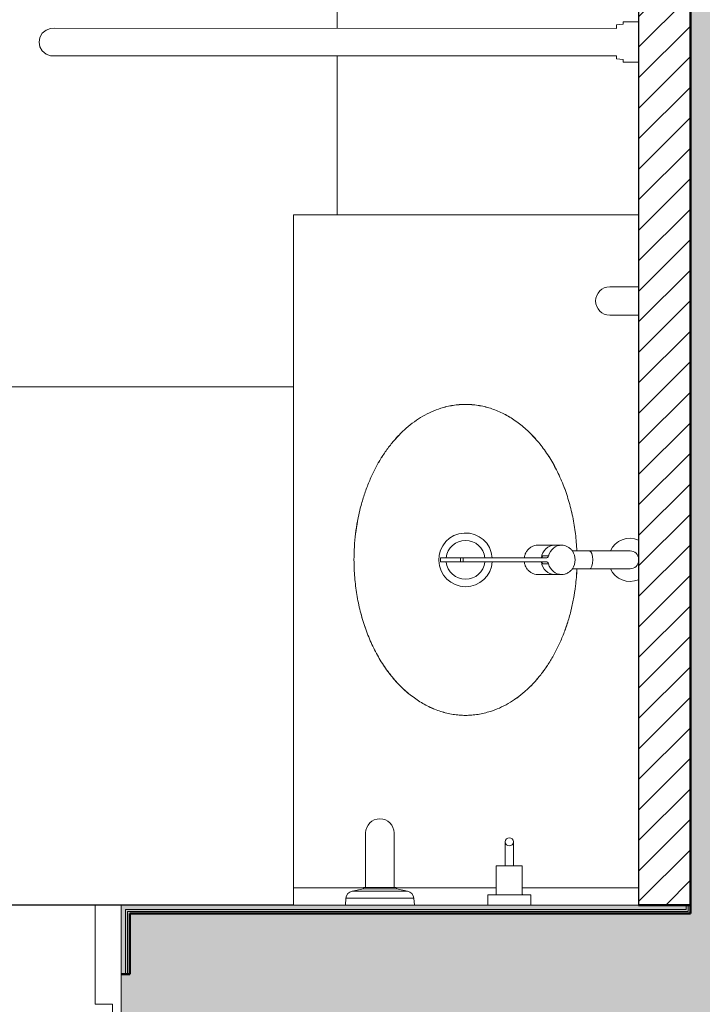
# Model space of a CAD drawing. Header units: millimetres. Extents: x -13994 to 14014, y -18238 to 7441.
# Tile 171 of 190: x -4151 to -3360, y -14230 to -13089. Entities that reach past the tile are written whole.
import ezdxf

# ---------------------------------------------------------------- set-up
doc = ezdxf.new("R2010")
doc.units = ezdxf.units.MM
doc.layers.add('A-DETL', color=7, linetype='Continuous', lineweight=5, true_color=0x00a600)
for name, color, linetype, lineweight in [('A-DETL-GENF', 7, 'Continuous', 5), ('A-DOOR', 7, 'Continuous', 5), ('A-FLOR-PATT', 7, 'Continuous', 5), ('A-WALL', 7, 'Continuous', 5), ('A-WALL-PATT', 7, 'Continuous', 50), ('I-WALL', 7, 'Continuous', 5), ('P-SANR-FIXT', 7, 'Continuous', 5), ('Q-CASE', 7, 'Continuous', 5)]:
    doc.layers.add(name, color=color, linetype=linetype, lineweight=lineweight)

# ---------------------------------------------------------------- blocks, each defined once
blk = doc.blocks.new('PORTA DE GIRO L_HUMANIZADO4')
at = {"layer": 'A-DOOR', "lineweight": 15}
for p, q in [((378.9, 49.7), (378.9, 910.4)), ((378.9, 910.4), (418.9, 910.4)), ((418.9, 910.4), (398.9, 910.4)), ((418.9, 870.4), (418.9, 910.4)), ((418.9, 910.4), (418.9, 49.7)), ((368.9, 870.5), (368.9, 830.5)), ((378.9, 870.5), (368.9, 870.5)), ((418.9, 870.4), (428.9, 870.4)), ((428.9, 870.4), (428.9, 830.4)), ((368.9, 860.5), (333.6, 860.5)), ((428.9, 860.4), (465.3, 860.4)), ((368.9, 840.5), (348.9, 840.5)), ((428.9, 840.4), (450, 840.4)), ((368.9, 830.5), (378.9, 830.5)), ((428.9, 830.4), (418.9, 830.4)), ((348.9, 740.5), (329.4, 733.7)), ((450, 740.5), (469.5, 733.7)), ((-440, 35), (-440, 80)), ((440, 80), (450, 80)), ((440, 40.7), (440, 80)), ((450, 80), (450, -80)), ((418.9, 49.7), (378.9, 49.7)), ((-420, 35), (-440, 35)), ((-420, -80), (-420, 35)), ((420, 40.7), (440, 40.7)), ((420, -80), (420, 40.7)), ((450, -80), (420, -80))]:
    blk.add_line(p, q, dxfattribs=at)
at = {"layer": 'A-DOOR'}
for p, q in [((-450, -80), (-450, 80)), ((450, 80), (-450, 80)), ((450, 80), (450, -80)), ((450, -80), (-450, -80))]:
    blk.add_line(p, q, dxfattribs=at)
blk.add_arc((629, -155.3), 1094.6, 103.2086, 167.5871, dxfattribs=at)
at = {"layer": 'A-DOOR', "lineweight": 15}
for centre, radius, start, end in [((531.9, 790.5), 210.3, 160.5614, 195.6714), ((267, 790.4), 210.3, 344.3547, 19.4179), ((531.9, 790.5), 189.8, 164.7222, 195.2778), ((267, 790.4), 189.7, 344.7458, 15.2542)]:
    blk.add_arc(centre, radius, start, end, dxfattribs=at)
blk = doc.blocks.new('TAMPO GRANITO2 - TAMPO GRANITO-2002902-TÉRREO HUMANIZADO')
at = {"layer": 'Q-CASE', "color": 8, "true_color": 0x808080}
for p, q in [((-3883.7, -13315), (-3883.7, -14095)), ((-3483.7, -13315), (-3883.7, -13315)), ((-3802.6, -14095), (-3883.7, -14095)), ((-3883.7, -14095), (-3883.7, -14115)), ((-3648.7, -14095), (-3764.8, -14095)), ((-3483.7, -14095), (-3618.7, -14095))]:
    blk.add_line(p, q, dxfattribs=at)
for points, knots in [([(-3813.7, -13715), (-3813.7, -13704.8), (-3812.7, -13689.6), (-3809.7, -13670.1), (-3806.6, -13655.5), (-3802.5, -13641.3), (-3797.7, -13627.9), (-3792, -13614.8), (-3785.6, -13602.6), (-3778.5, -13591.2), (-3770.6, -13580.5), (-3762.3, -13571), (-3753.3, -13562.3), (-3743.8, -13554.8), (-3734, -13548.4), (-3723.7, -13543.2), (-3714.4, -13539.6), (-3706.1, -13537.4), (-3698.9, -13535.9), (-3691.6, -13535.1), (-3684.4, -13534.8), (-3677.2, -13535.1), (-3669.9, -13535.9), (-3662.7, -13537.4), (-3655.6, -13539.3), (-3648.6, -13541.8), (-3641.7, -13544.9), (-3634.8, -13548.5), (-3628.3, -13552.6), (-3621.8, -13557.3), (-3615.6, -13562.4), (-3609.5, -13568.1), (-3603.7, -13574.1), (-3598.2, -13580.6), (-3592.9, -13587.6), (-3587.9, -13595), (-3583.2, -13602.7), (-3578.9, -13610.7), (-3574.9, -13619.1), (-3571.1, -13627.9), (-3567.8, -13636.8), (-3564.9, -13646), (-3562.3, -13655.5), (-3560.1, -13665.2), (-3557.7, -13678.2), (-3556.1, -13691.3), (-3555.5, -13701.3), (-3555.3, -13704.5)], [-1, -1, -1, -1, -0.9464286, -0.9196429, -0.8928571, -0.8660714, -0.8392857, -0.8125, -0.7857143, -0.7589286, -0.7321429, -0.7053571, -0.6785714, -0.6517857, -0.625, -0.5982143, -0.5714286, -0.5535714, -0.5357143, -0.5178571, -0.5, -0.4821429, -0.4642857, -0.4464286, -0.4285714, -0.4107143, -0.3928571, -0.375, -0.3571429, -0.3392857, -0.3214286, -0.3035714, -0.2857143, -0.2678571, -0.25, -0.2321429, -0.2142857, -0.1964286, -0.1785714, -0.1607143, -0.1428571, -0.125, -0.1071429, -0.0892857, -0.0714286, -0.0357143, -0.0183684, -0.0183684, -0.0183684, -0.0183684]), ([(-3555.3, -13725.5), (-3555.6, -13732.2), (-3556.5, -13743.8), (-3559, -13760), (-3562.2, -13774.6), (-3566.2, -13788.8), (-3571.1, -13802.2), (-3576.8, -13815.3), (-3583.2, -13827.5), (-3590.3, -13838.9), (-3598.2, -13849.6), (-3606.5, -13859.1), (-3615.5, -13867.8), (-3625, -13875.3), (-3634.8, -13881.6), (-3645.1, -13886.9), (-3654.4, -13890.4), (-3662.7, -13892.7), (-3669.9, -13894.1), (-3677.2, -13895), (-3684.4, -13895.3), (-3691.6, -13895), (-3698.9, -13894.1), (-3706.1, -13892.7), (-3713.2, -13890.8), (-3720.2, -13888.3), (-3727.1, -13885.2), (-3733.9, -13881.5), (-3740.5, -13877.4), (-3746.9, -13872.8), (-3753.2, -13867.7), (-3759.3, -13862), (-3765, -13856), (-3770.6, -13849.5), (-3775.9, -13842.5), (-3780.9, -13835.1), (-3785.5, -13827.4), (-3789.9, -13819.4), (-3793.9, -13810.9), (-3797.6, -13802.2), (-3800.9, -13793.3), (-3803.9, -13784.1), (-3806.5, -13774.6), (-3808.7, -13764.9), (-3811.1, -13751.9), (-3813.1, -13735.4), (-3813.7, -13721.9), (-3813.7, -13715)], [-0.9816322, -0.9816322, -0.9816322, -0.9816322, -0.9464286, -0.9196429, -0.8928571, -0.8660714, -0.8392857, -0.8125, -0.7857143, -0.7589286, -0.7321429, -0.7053571, -0.6785714, -0.6517857, -0.625, -0.5982143, -0.5714286, -0.5535714, -0.5357143, -0.5178571, -0.5, -0.4821429, -0.4642857, -0.4464286, -0.4285714, -0.4107143, -0.3928571, -0.375, -0.3571429, -0.3392857, -0.3214286, -0.3035714, -0.2857143, -0.2678571, -0.25, -0.2321429, -0.2142857, -0.1964286, -0.1785714, -0.1607143, -0.1428571, -0.125, -0.1071429, -0.0892857, -0.0714286, -0.0357143, 0, 0, 0, 0])]:
    blk.add_open_spline(points, degree=3, knots=knots, dxfattribs=at)
blk = doc.blocks.new('CUBA OVAL DE EMBUTIR PEQUENA - L_59_17_Branco Gelo GE17-2754372-TÉRREO HUMANIZADO')
at = {"layer": 'P-SANR-FIXT', "color": 8, "true_color": 0x808080}
for radius, start, end in [(31.1, 274.6105, 180), (22.5, 96.3512, 180), (22.5, 276.3512, 83.6488), (31.1, 180, 266.0114), (22.5, 180, 263.6488)]:
    blk.add_arc((0, 2.5), radius, start, end, dxfattribs=at)
for points, knots in [([(0, 131.8), (-6.8, 131.8), (-20.4, 131.2), (-36.9, 129.2), (-49.9, 126.8), (-59.5, 124.6), (-69, 122), (-78.2, 119.1), (-87.1, 115.7), (-95.9, 112), (-104.3, 108), (-112.4, 103.6), (-120.1, 99), (-127.4, 94), (-134.4, 88.7), (-140.9, 83.2), (-147, 77.4), (-152.6, 71.3), (-157.8, 65), (-162.4, 58.6), (-166.5, 52), (-170.1, 45.2), (-173.2, 38.3), (-175.7, 31.3), (-177.7, 24.2), (-179.1, 17), (-180, 9.7), (-180.3, 2.5), (-180, -4.7), (-179.1, -12), (-177.7, -19.2), (-175.4, -27.5), (-171.9, -36.8), (-166.6, -47.1), (-160.3, -56.9), (-152.7, -66.4), (-144.1, -75.4), (-134.5, -83.7), (-123.9, -91.6), (-112.5, -98.7), (-100.2, -105.1), (-87.2, -110.8), (-73.7, -115.6), (-59.6, -119.7), (-45, -122.9), (-28.8, -125.3), (-17.2, -126.3), (-10.5, -126.6)], [0, 0, 0, 0, 0.0357143, 0.0714286, 0.0892857, 0.1071429, 0.125, 0.1428571, 0.1607143, 0.1785714, 0.1964286, 0.2142857, 0.2321429, 0.25, 0.2678571, 0.2857143, 0.3035714, 0.3214286, 0.3392857, 0.3571429, 0.375, 0.3928571, 0.4107143, 0.4285714, 0.4464286, 0.4642857, 0.4821429, 0.5, 0.5178571, 0.5357143, 0.5535714, 0.5714286, 0.5982143, 0.625, 0.6517857, 0.6785714, 0.7053571, 0.7321429, 0.7589286, 0.7857143, 0.8125, 0.8392857, 0.8660714, 0.8928571, 0.9196429, 0.9464286, 0.9816032, 0.9816032, 0.9816032, 0.9816032]), ([(10.5, -126.6), (13.8, -126.4), (23.8, -125.8), (36.9, -124.2), (49.9, -121.8), (59.5, -119.6), (69, -117), (78.2, -114.1), (87.1, -110.7), (95.9, -107), (104.3, -103), (112.4, -98.6), (120.1, -94), (127.4, -89), (134.4, -83.7), (140.9, -78.2), (147, -72.4), (152.6, -66.3), (157.8, -60), (162.4, -53.6), (166.5, -47), (170.1, -40.2), (173.2, -33.3), (175.7, -26.3), (177.7, -19.2), (179.1, -12), (180, -4.7), (180.3, 2.5), (180, 9.7), (179.1, 17), (177.7, 24.2), (175.4, 32.5), (171.9, 41.8), (166.6, 52.1), (160.3, 61.9), (152.7, 71.4), (144.1, 80.4), (134.5, 88.7), (123.9, 96.6), (112.5, 103.7), (100.2, 110.1), (87.2, 115.8), (73.7, 120.6), (59.6, 124.7), (45, 127.9), (25.4, 130.9), (10.3, 131.8), (0, 131.8)], [0.0183968, 0.0183968, 0.0183968, 0.0183968, 0.0357143, 0.0714286, 0.0892857, 0.1071429, 0.125, 0.1428571, 0.1607143, 0.1785714, 0.1964286, 0.2142857, 0.2321429, 0.25, 0.2678571, 0.2857143, 0.3035714, 0.3214286, 0.3392857, 0.3571429, 0.375, 0.3928571, 0.4107143, 0.4285714, 0.4464286, 0.4642857, 0.4821429, 0.5, 0.5178571, 0.5357143, 0.5535714, 0.5714286, 0.5982143, 0.625, 0.6517857, 0.6785714, 0.7053571, 0.7321429, 0.7589286, 0.7857143, 0.8125, 0.8392857, 0.8660714, 0.8928571, 0.9196429, 0.9464286, 1, 1, 1, 1])]:
    blk.add_open_spline(points, degree=3, knots=knots, dxfattribs=at)
blk = doc.blocks.new('TORNEIRA DE MESA PARA LAVATÓRIO COM ALAVANCA - 1196_C_LNK_Cromado CR10-V7-TÉRREO HUMANIZADO')
at = {"layer": 'P-SANR-FIXT', "color": 8, "true_color": 0x808080}
for p, q in [((-10.3, -132.8), (-10.3, -110)), ((10.3, -132.8), (10.3, -110)), ((-10.3, -132.8), (-10.3, -176.8)), ((10.3, -176.8), (10.3, -132.8)), ((-17, -189.3), (-17, -217.1)), ((17, -217.1), (17, -189.3)), ((-4.5, -211.7), (-4.5, -204.5)), ((4.5, -211.7), (4.5, -204.5)), ((-2.2, -207.2), (-2.2, -232.7)), ((2.2, -207.2), (2.2, -232.7)), ((-2.2, -232.7), (-2.2, -329.9)), ((2.2, -329.9), (2.2, -232.7)), ((-2.2, -303.5), (2.2, -303.5)), ((2.2, -306.6), (-2.2, -306.6)), ((-2.2, -329.9), (2.2, -329.9))]:
    blk.add_line(p, q, dxfattribs=at)
for centre, radius, start, end in [((0, -110), 25, 156.6885, 245.6066), ((0, -110), 10.3, 94.937, 180), ((0, -110), 10.3, 360, 85.063), ((0, -110), 25, 294.3934, 23.3115), ((0, -191.7), 18.1, 55.264, 124.736), ((-3.9, -213.2), 1.65, 3.0938, 110.0952), ((3.9, -213.2), 1.65, 69.9048, 176.9049)]:
    blk.add_arc(centre, radius, start, end, dxfattribs=at)
for centre, major_axis, ratio, start_param, end_param in [((0, -157.1), (-10.3, 0), 0.371626, 3.141593, 6.283185), ((0, -189.3), (17, 0), 0.927184, 3.141563, 4.446777), ((0, -189.3), (17, 0), 0.927184, 4.978001, 6.283206), ((0, -197.2), (17, 0), 0.927184, 3.141622, 4.579647), ((-5.2, -207.2), (3, 0), 0.927184, 0, 1.305184), ((5.2, -207.2), (-3, 0), 0.927184, 4.978001, 6.283185), ((0, -197.2), (17, 0), 0.927184, 4.845132, 6.283156)]:
    blk.add_ellipse(centre, major_axis=major_axis, ratio=ratio, start_param=start_param, end_param=end_param, dxfattribs=at)
for points in [[(-10.3, -176.8), (-11.4, -177.6), (-13.2, -179.2), (-15.4, -182.3), (-16.7, -185.7), (-17, -188.1), (-17, -189.3)], [(17, -189.3), (17, -188.1), (16.7, -185.7), (15.4, -182.3), (13.2, -179.2), (11.4, -177.6), (10.3, -176.8)], [(-17, -217.1), (-17, -218.3), (-16.7, -220.8), (-15.2, -224.4), (-12.9, -227.5), (-9.9, -230.1), (-6.2, -231.9), (-3.6, -232.5), (-2.2, -232.7)], [(2.2, -232.7), (3.6, -232.5), (6.2, -231.9), (9.9, -230.1), (12.9, -227.5), (15.2, -224.4), (16.7, -220.8), (17, -218.3), (17, -217.1)]]:
    blk.add_open_spline(points, degree=3, dxfattribs=at)
blk = doc.blocks.new('BARRA DE APOIO EM AÇO INOX 40cm - 2310_C_040_POL_Aço Inox Polido POL-2810958-TÉRREO HUMANIZADO')
at = {"layer": 'P-SANR-FIXT', "color": 8, "true_color": 0x808080}
for p, q in [((-3750.2, -14031.5), (-3750.2, -14094.5)), ((-3717.2, -14094.5), (-3717.2, -14031.5)), ((-3752.8, -14096.3), (-3765.8, -14099)), ((-3701.6, -14099), (-3765.8, -14099)), ((-3752.5, -14094.5), (-3752.8, -14096.3)), ((-3752.8, -14096.3), (-3714.6, -14096.3)), ((-3750.2, -14094.5), (-3752.5, -14094.5)), ((-3750.2, -14094.5), (-3717.2, -14094.5)), ((-3714.9, -14094.5), (-3717.2, -14094.5)), ((-3714.6, -14096.3), (-3714.9, -14094.5)), ((-3701.6, -14099), (-3714.6, -14096.3)), ((-3773, -14107), (-3773.7, -14115)), ((-3773, -14107), (-3694.4, -14107)), ((-3693.7, -14115), (-3694.4, -14107))]:
    blk.add_line(p, q, dxfattribs=at)
for centre, radius, start, end in [((-3733.7, -14031.5), 16.5, 0, 180), ((-3764, -14107.8), 9, 101.5607, 175), ((-3703.4, -14107.8), 9, 5, 78.4393)]:
    blk.add_arc(centre, radius, start, end, dxfattribs=at)
blk = doc.blocks.new('BARRA DE APOIO EM AÇO INOX 40cm - 2310_C_040_POL_Aço Inox Polido POL-V9-TÉRREO HUMANIZADO')
at = {"layer": 'P-SANR-FIXT', "color": 8, "true_color": 0x808080}
for p, q in [((-3433.7, -13398.5), (-3467.1, -13398.5)), ((-3467.1, -13431.5), (-3433.7, -13431.5))]:
    blk.add_line(p, q, dxfattribs=at)
blk.add_arc((-3467.1, -13415), 16.5, 90, 270, dxfattribs=at)
blk = doc.blocks.new('Sanitary_Accessories_Cosmic_ARCHITECT_Hinged_Grab_Bar_With_Paper_Holder - ARCHITECT Hinged Grab Bar With Paper Holder-2959973-TÉRREO HUMANIZADO')
at = {"layer": 'P-SANR-FIXT', "color": 8, "true_color": 0x808080}
for p, q in [((119.5, 824), (114.7, 821.3)), ((119.5, 824), (114.7, 821.3)), ((125, 825), (119.5, 824)), ((125, 825), (119.5, 824)), ((130.5, 824), (125, 825)), ((130.5, 824), (125, 825)), ((135.3, 821.3), (130.5, 824)), ((135.3, 821.3), (130.5, 824)), ((109.2, 811.8), (109, 807.7)), ((109.2, 811.8), (109, 807.7)), ((111.1, 817), (109.2, 811.8)), ((111.1, 817), (109.2, 811.8)), ((114.7, 821.3), (111.1, 817)), ((114.7, 821.3), (111.1, 817)), ((138.9, 817), (135.3, 821.3)), ((138.9, 817), (135.3, 821.3)), ((140.8, 811.8), (138.9, 817)), ((140.8, 811.8), (138.9, 817)), ((141, 807.7), (140.8, 811.8)), ((141, 807.7), (140.8, 811.8)), ((109, 807.7), (109.2, 155.8)), ((109, 807.7), (109.2, 155.8)), ((140.8, 155.8), (141, 807.7)), ((140.8, 155.8), (141, 807.7)), ((105.5, 155.8), (105, 148)), ((105.5, 155.8), (105, 148)), ((109.2, 155.8), (105.5, 155.8)), ((109.2, 155.8), (105.5, 155.8)), ((145, 155.8), (140.8, 155.8)), ((145, 155.8), (140.8, 155.8)), ((145.8, 148), (145, 155.8)), ((145.8, 148), (145, 155.8)), ((105, 148), (101.8, 148)), ((101.8, 148), (101.8, 130)), ((105, 148), (101.8, 148)), ((101.8, 148), (101.8, 130)), ((148.3, 148), (145.8, 148)), ((148.3, 148), (145.8, 148)), ((148.3, 130), (148.3, 148)), ((148.3, 130), (148.3, 148))]:
    blk.add_line(p, q, dxfattribs=at)
blk = doc.blocks.new('deca_cabide_slim_2060_slm - PORTA TOALHA TIPO GANCHO SIMPLES-2951410-TÉRREO HUMANIZADO')
at = {"layer": 'P-SANR-FIXT', "color": 8, "true_color": 0x808080}
for p, q in [((-3588.4, -14069.4), (-3588.4, -14041.8)), ((-3578.9, -14041.8), (-3578.9, -14069.4)), ((-3598.7, -14102.2), (-3598.7, -14069.4)), ((-3598.7, -14069.4), (-3588.4, -14069.4)), ((-3588.4, -14069.4), (-3578.9, -14069.4)), ((-3578.9, -14069.4), (-3568.7, -14069.4)), ((-3568.7, -14069.4), (-3568.7, -14102.2)), ((-3608.7, -14115), (-3608.7, -14103)), ((-3608.7, -14103), (-3599.5, -14103)), ((-3599.5, -14103), (-3567.9, -14103)), ((-3567.9, -14103), (-3558.7, -14103)), ((-3558.7, -14103), (-3558.7, -14115))]:
    blk.add_line(p, q, dxfattribs=at)
for centre, radius, start, end in [((-3583.7, -14041.8), 4.75, 0, 180), ((-3583.7, -14041.8), 4.75, 180, 0), ((-3599.5, -14102.2), 0.8, 269.9999, 359.9998), ((-3567.9, -14102.2), 0.8, 180, 270.0001)]:
    blk.add_arc(centre, radius, start, end, dxfattribs=at)

msp = doc.modelspace()

# ---------------------------------------------------------------- hatches: boundary and pattern name
at = {"layer": 'A-DETL-GENF', "true_color": 0x808080}
h = msp.add_hatch(dxfattribs=at)
h.set_pattern_fill('FP_5', color=8, style=0, pattern_type=2)
h.set_pattern_definition([(45, (0, 0), (-17.67767, 17.67767), [])])
h.paths.add_polyline_path([(-3373.7, -14115), (-3373.7, -11395), (-3433.7, -11395), (-3433.7, -14115), (-3380.9, -14115)])
at = {"layer": 'A-FLOR-PATT', "true_color": 0x787878}
h = msp.add_hatch(dxfattribs=at)
h.set_pattern_fill('FP_3', color=8, style=0, pattern_type=2)
h.set_pattern_definition([(270, (-4383.6, -12915.04), (600, 4e-14), []), (0, (-4383.6, -12915.04), (0, 600), [])])
h.paths.add_polyline_path([(-4983.6, -14115), (-3833.7, -14115), (-3833.7, -13315), (-3433.7, -13315), (-3433.7, -13138.3), (-3451.7, -13138.3), (-3451.7, -13135), (-3459.5, -13134.5), (-3459.5, -13130.9), (-4115.5, -13130.8), (-4120.7, -13128.9), (-4124.9, -13125.3), (-4127.7, -13120.5), (-4128.7, -13115), (-4127.7, -13109.6), (-4124.9, -13104.8), (-4120.7, -13101.2), (-4114.2, -13099.2), (-4111.4, -13099), (-3459.5, -13099), (-3459.5, -13095), (-3451.7, -13094.3), (-3451.7, -13091.8), (-3433.7, -13091.8), (-3433.7, -13027.4), (-3448.6, -13021.2), (-3459.9, -13012.6), (-3460.1, -13030.4), (-3461.4, -13032.6), (-3463.6, -13033.9), (-3465.3, -13033.9), (-3468.5, -13032.6), (-3469.8, -13030.4), (-3469.9, -13029.1), (-3470.1, -13000.6), (-3472.8, -12997), (-3479.4, -12981), (-3481.6, -12964), (-3481.6, -12899.2), (-3494.8, -12899.2), (-3502.7, -12898.4), (-3510.3, -12895.9), (-3517.2, -12891.8), (-3523.1, -12886.4), (-3527.8, -12879.9), (-3531.2, -12871.2), (-3532, -12868.2), (-3534.1, -12852.7), (-3583.7, -12852.7), (-3583.7, -12842.1), (-3595.3, -12845.7), (-3683.7, -12877.5), (-3715.9, -12887.7), (-3752.4, -12895.5), (-3789.6, -12897.1), (-3844.9, -12889.1), (-3897.1, -12869.5), (-3939.3, -12842.3), (-3974.8, -12806.8), (-3992.5, -12778.9), (-4003.7, -12747.8), (-4007.8, -12715), (-4003.7, -12682.3), (-3992.5, -12651.2), (-3974.8, -12623.3), (-3939.3, -12587.8), (-3897.1, -12560.6), (-3844.9, -12541), (-3789.6, -12533), (-3752.4, -12534.6), (-3715.9, -12542.3), (-3683.7, -12552.6), (-3595.3, -12584.4), (-3583.7, -12588), (-3583.7, -12576), (-3533.9, -12576), (-3531.2, -12558.8), (-3530.4, -12555.9), (-3527.8, -12550.2), (-3523.1, -12543.7), (-3517.2, -12538.3), (-3510.3, -12534.2), (-3502.7, -12531.7), (-3494.8, -12530.9), (-3481.6, -12530.9), (-3481.6, -12362), (-3479.4, -12345), (-3472.7, -12328.9), (-3462.3, -12315.4), (-3448.6, -12304.9), (-3433.7, -12298.3), (-3433.7, -12251.4), (-3456.6, -12251.2), (-3473.2, -12247.6), (-3479.3, -12244.7), (-3485, -12240.9), (-3492.8, -12240.7), (-3497.2, -12238.7), (-3500.5, -12235.9), (-3502.5, -12233.2), (-3504.3, -12227.7), (-3504.6, -12221.6), (-3504.6, -12186.1), (-3504.6, -12033.6), (-3504.6, -11956.3), (-3542.9, -11956.3), (-3542.9, -11955.7), (-3544.3, -11955.7), (-3544.4, -11954.3), (-3544.9, -11954.3), (-3544.9, -11909.5), (-3595.1, -11909), (-3598.9, -11914.8), (-3603.8, -11919.6), (-3609.5, -11923.1), (-3618.1, -11925.4), (-3622.4, -11925.8), (-3630.6, -11925.4), (-3637.7, -11924.2), (-3644.3, -11921.2), (-3650, -11916.5), (-3654.5, -11910.6), (-3657.5, -11903.7), (-3658.9, -11896.2), (-3658.5, -11888.5), (-3656.2, -11880.7), (-3652.8, -11874.6), (-3648.7, -11870), (-4185.4, -11869.7), (-4202.8, -11866.2), (-4219.5, -11854.7), (-4229.9, -11839.2), (-4233.7, -11820), (-4233.3, -11528.3), (-4229.9, -11510.9), (-4218.3, -11494.2), (-4202.2, -11483.7), (-4183.7, -11480), (-4098.7, -11480), (-4098.7, -11467), (-4104.1, -11467), (-4104.1, -11403.9), (-4105.9, -11403.9), (-4105.9, -11395), (-4194.2, -11395), (-4194.6, -11403.5), (-4195.5, -11405.4), (-4197.3, -11406.3), (-4214.6, -11408), (-4214.9, -11409.8), (-4217.7, -11409.8), (-4218.2, -11481.2), (-4221.1, -11486.8), (-4223.7, -11489.4), (-4225.7, -11490.9), (-4230.8, -11492.6), (-4233.6, -11493), (-4237.8, -11492.5), (-4241.6, -11490.9), (-4246.2, -11486.8), (-4247.5, -11485), (-4249.1, -11481.2), (-4249.6, -11477), (-4249.7, -11409.8), (-4252.5, -11409.8), (-4253, -11408), (-4270, -11406.3), (-4271.9, -11405.4), (-4272.7, -11403.5), (-4273.2, -11395), (-4611.3, -11395), (-4611.9, -11405), (-4628.7, -11405), (-4628.7, -11431.5), (-4586.1, -11432.1), (-4584.3, -11433.6), (-4583.5, -11435.7), (-4585.1, -11439.9), (-4587.1, -11440.9), (-4588.3, -11441), (-4680.8, -11440.5), (-4682.5, -11439), (-4683, -11434.6), (-4681.7, -11432.7), (-4679.7, -11431.7), (-4678.6, -11431.5), (-4638.2, -11431.5), (-4638.2, -11405), (-4655.4, -11404.5), (-4655.5, -11395), (-4983.6, -11395), (-4983.6, -14084.2)])
h.paths.add_polyline_path([(-3628, -13894.2), (-3620.9, -13894.2), (-3612.8, -13891.8), (-3620.9, -13893.1)])
h.paths.add_polyline_path([(-3647.9, -13894.2), (-3640.7, -13894.2), (-3656, -13891.8)])
h.paths.add_polyline_path([(-3668.4, -13888.1), (-3682.9, -13881), (-3674.3, -13886.4)])
h.paths.add_polyline_path([(-3600.4, -13888.1), (-3594.4, -13886.4), (-3585.8, -13881), (-3596.8, -13886.4)])
h.paths.add_polyline_path([(-3694.4, -13873.9), (-3707.7, -13862.3), (-3699, -13871.1)])
h.paths.add_polyline_path([(-3574.4, -13873.9), (-3569.8, -13871.1), (-3561.1, -13862.3), (-3571.1, -13871.1)])
h.paths.add_polyline_path([(-3551.1, -13852.2), (-3547.9, -13848.9), (-3539.8, -13836.4), (-3548.8, -13848.9)])
h.paths.add_polyline_path([(-3717.6, -13852.2), (-3729, -13836.4), (-3720.9, -13848.9)])
h.paths.add_polyline_path([(-3531.8, -13824.1), (-3529.8, -13821), (-3530.4, -13821)])
h.paths.add_polyline_path([(-3517.3, -13790.8), (-3516.3, -13788.3), (-3516.7, -13788.3)])
h.paths.add_polyline_path([(-3508.2, -13753.8), (-3507.9, -13752.5), (-3508.1, -13752.5)])
h.paths.add_polyline_path([(-3505.9, -13704.7), (-3505.9, -13704.7), (-3507.9, -13680.1)])
h.paths.add_polyline_path([(-3522.9, -13625.9), (-3529.8, -13609.1), (-3530.4, -13609.1), (-3529.8, -13610.5)])
h.paths.add_polyline_path([(-3539.8, -13593.7), (-3547.9, -13581.1), (-3551.1, -13577.9), (-3547.9, -13582.4)])
h.paths.add_polyline_path([(-3729, -13593.7), (-3717.6, -13577.9), (-3720.9, -13581.1)])
h.paths.add_polyline_path([(-3707.7, -13567.8), (-3694.4, -13556.2), (-3699, -13559)])
h.paths.add_polyline_path([(-3561.1, -13567.8), (-3569.8, -13559), (-3574.4, -13556.2), (-3569.8, -13560.2)])
h.paths.add_polyline_path([(-3682.9, -13549), (-3668.4, -13541.9), (-3674.3, -13543.7)])
h.paths.add_polyline_path([(-3585.8, -13549), (-3594.4, -13543.7), (-3600.4, -13541.9), (-3594.4, -13544.8)])
h.paths.add_polyline_path([(-3612.8, -13538.3), (-3620.9, -13535.9), (-3628, -13535.9), (-3620.9, -13537)])
h.paths.add_polyline_path([(-3656, -13538.3), (-3640.7, -13535.9), (-3647.9, -13535.9)])
h.paths.add_polyline_path([(-3506.4, -13086.3), (-3612.9, -13086.3), (-3612.9, -13085.7), (-3614.3, -13085.7), (-3614.4, -13084.3), (-3614.9, -13084.3), (-3614.9, -12965.8), (-3614.4, -12965.8), (-3614.4, -12964.4), (-3613.3, -12964.4), (-3612.9, -12963.8), (-3494.3, -12964), (-3494.1, -12964.4), (-3494.1, -12964.4), (-3493, -12964.4), (-3493, -12965.8), (-3492.4, -12965.8), (-3492.4, -13084.3), (-3493, -13084.3), (-3493, -13085.7), (-3494.1, -13085.7), (-3494.4, -13086.3)])
h.paths.add_polyline_path([(-3555.7, -13056.9), (-3555.7, -13052.5), (-3568.4, -13048.2), (-3577.3, -13039), (-3581.5, -13027), (-3585.6, -13027), (-3583.7, -13034.7), (-3581.1, -13041.5), (-3575.7, -13047.7), (-3570.1, -13052.5), (-3562.9, -13055.2), (-3559.7, -13056.2)])
h.paths.add_polyline_path([(-3551.7, -13056.9), (-3543.7, -13055), (-3537.3, -13052.5), (-3530.6, -13046.5), (-3526.2, -13041.5), (-3523.5, -13034.3), (-3521.8, -13027), (-3526.3, -13027), (-3531.1, -13040.2), (-3539.8, -13048.6), (-3551.7, -13052.8), (-3551.7, -13055.7)])
h.paths.add_polyline_path([(-3551.7, -13048.9), (-3548.4, -13047.9), (-3536.6, -13041.9), (-3534.6, -13038.5), (-3529.8, -13027), (-3534.3, -13027), (-3539.9, -13038.8), (-3551.7, -13044.4), (-3551.7, -13048.5)])
h.paths.add_polyline_path([(-3555.7, -13048.9), (-3555.7, -13044.4), (-3567.5, -13038.8), (-3573.1, -13027), (-3577.5, -13027), (-3576.6, -13030.3), (-3570.5, -13042.1), (-3567.2, -13044.1), (-3557.7, -13048.5)])
h.paths.add_polyline_path([(-3530.8, -13023), (-3529.8, -13023), (-3530.8, -13019.8), (-3536.9, -13008), (-3540.2, -13005.9), (-3551.7, -13001.2), (-3551.7, -13005.6), (-3539.9, -13011.3), (-3534.3, -13023), (-3533.2, -13023)])
h.paths.add_polyline_path([(-3581.5, -13023), (-3581.1, -13023), (-3576.3, -13009.9), (-3567.6, -13001.4), (-3555.7, -12997.2), (-3555.7, -12993.2), (-3563.3, -12995), (-3570.1, -12997.6), (-3576.8, -13003.5), (-3581.1, -13008.6), (-3583.9, -13015.8), (-3585.6, -13023), (-3583.7, -13023)])
h.paths.add_polyline_path([(-3521.8, -13023), (-3523.6, -13015.4), (-3526.3, -13008.6), (-3531.7, -13002.4), (-3537.3, -12997.6), (-3544.4, -12994.9), (-3551.7, -12993.2), (-3551.7, -12997.6), (-3539, -13001.9), (-3530.1, -13011.1), (-3525.9, -13023), (-3523.1, -13023)])
h.paths.add_polyline_path([(-3577.2, -13023), (-3573.1, -13023), (-3567.5, -13011.3), (-3555.7, -13005.6), (-3555.7, -13001.2), (-3559, -13002.1), (-3570.8, -13008.2), (-3572.8, -13011.5), (-3577.5, -13023)])
h.paths.add_polyline_path([(-3433.7, -12992.7), (-3433.7, -12899.2), (-3449.6, -12899.2), (-3449.6, -12964), (-3448.5, -12972.8), (-3445, -12981.1), (-3439.7, -12988.1), (-3436.5, -12990.6)])
h.paths.add_polyline_path([(-3433.7, -12530.9), (-3433.7, -12333.4), (-3439.7, -12338), (-3445.1, -12345), (-3448.5, -12353.2), (-3449.6, -12362), (-3449.6, -12530.9)])
h.paths.add_polyline_path([(-3504.6, -12221.6), (-3504.1, -12221.1), (-3504.4, -12221.1)])
h.paths.add_polyline_path([(-3439.2, -12209.3), (-3433.7, -12209.2), (-3433.7, -11956.3), (-3472.6, -11956.3), (-3472.6, -12209.2), (-3439.4, -12209.3)])
h.paths.add_polyline_path([(-3524.9, -11942.3), (-3524.9, -11942), (-3525.6, -11942)])
h.paths.add_polyline_path([(-3442.4, -11941.6), (-3438.7, -11939.5), (-3437.4, -11936.3), (-3437.9, -11936.3), (-3439.9, -11939.8), (-3442.4, -11940.8), (-3442.4, -11941.3)])
h.paths.add_polyline_path([(-3524.9, -11941.3), (-3524.9, -11940.8), (-3528.4, -11938.8), (-3529.4, -11936.3), (-3529.9, -11936.3), (-3529.9, -11936.8), (-3527.4, -11940.3), (-3526.1, -11940.8)])
h.paths.add_polyline_path([(-3472.6, -11924.7), (-3466.4, -11922.3), (-3461.8, -11917.7), (-3461.8, -11910.9), (-3469.4, -11918.5), (-3472.6, -11919.6), (-3472.6, -11922.8)])
h.paths.add_polyline_path([(-3504.6, -11918.7), (-3504.7, -11911.9), (-3507.2, -11909.8), (-3512.1, -11909.8), (-3511.5, -11911.9), (-3504.8, -11918.5)])
h.paths.add_polyline_path([(-3472.6, -11915.3), (-3466.1, -11911.9), (-3465.7, -11909.8), (-3472.6, -11910.1), (-3472.6, -11914.4)])
h.paths.add_polyline_path([(-3594.1, -11881), (-3544.9, -11880.3), (-3545, -11850.7), (-3549, -11855.9), (-3564.6, -11866.2), (-3583.7, -11870), (-3601.7, -11870), (-3597.4, -11875), (-3595.1, -11879.1)])
h.paths.add_polyline_path([(-3529.9, -11880.5), (-3529.4, -11880.3), (-3529.2, -11853.2), (-3527.4, -11850.3), (-3524.9, -11849.3), (-3527.4, -11849.8), (-3528.4, -11850.7), (-3529.9, -11853.8), (-3529.9, -11880.3)])
h.paths.add_polyline_path([(-3512.2, -11880.3), (-3506.7, -11880.3), (-3504.6, -11877.7), (-3504.8, -11871.6), (-3511.5, -11878.2), (-3512.1, -11880.3)])
h.paths.add_polyline_path([(-3469.4, -11880.3), (-3465.7, -11880.3), (-3466.1, -11878.2), (-3466.9, -11877.5), (-3472.6, -11874.8), (-3472.6, -11880), (-3471.9, -11880.3), (-3469.9, -11880.3)])
h.paths.add_polyline_path([(-3465.7, -11875.3), (-3465.7, -11868.4), (-3466.9, -11867.2), (-3472.6, -11865.4), (-3472.3, -11870.6), (-3469.4, -11871.6), (-3466.4, -11874.6)])
h.paths.add_polyline_path([(-3437.9, -11868.8), (-3437.4, -11867.5), (-3437.9, -11852.2), (-3439.8, -11849.5), (-3442.4, -11848.8), (-3442.4, -11849.3), (-3439, -11851.3), (-3437.9, -11855), (-3437.9, -11867.5)])
h.paths.add_polyline_path([(-3528.4, -11849.6), (-3526.9, -11849.3), (-3528.4, -11849.5)])
h.paths.add_polyline_path([(-3465.7, -11849.3), (-3465.7, -11848.8), (-3466.9, -11849.3)])
h.paths.add_polyline_path([(-4224.5, -11847.3), (-4227.4, -11843.1), (-4227.2, -11843.2)])
h.paths.add_polyline_path([(-3849.5, -11845), (-3845.6, -11844.5), (-3842, -11843), (-3838.9, -11840.6), (-3836.5, -11837.5), (-3835, -11833.9), (-3834.7, -11828.5), (-3835, -11826.2), (-3836.5, -11822.5), (-3839.7, -11818.8), (-3842, -11817.1), (-3845.6, -11815.6), (-3849.5, -11815), (-3921.3, -11815.6), (-3924.9, -11817.1), (-3928, -11819.4), (-3930.4, -11822.5), (-3931.9, -11826.2), (-3932.4, -11830), (-3931.5, -11835), (-3930.4, -11837.5), (-3928, -11840.6), (-3924.9, -11843), (-3921.3, -11844.5), (-3917.4, -11845)])
h.paths.add_polyline_path([(-3450.8, -11833.8), (-3433.7, -11833.8), (-3433.7, -11810.4), (-3451.3, -11810.4), (-3451.3, -11833.8)])
h.paths.add_polyline_path([(-3465.7, -11833.8), (-3465.7, -11820), (-3466.7, -11821), (-3472.6, -11821), (-3472.6, -11833.8)])
h.paths.add_polyline_path([(-3508.7, -11833.8), (-3504.6, -11833.8), (-3504.6, -11822), (-3532.4, -11821.6), (-3533.9, -11821.3), (-3536.4, -11833.8), (-3524.9, -11833.8)])
h.paths.add_polyline_path([(-3993.9, -11795), (-3991.3, -11794.7), (-3988.9, -11793.7), (-3986.8, -11792.1), (-3985.2, -11790), (-3984.2, -11787.6), (-3983.9, -11785), (-3984.2, -11782.4), (-3985.2, -11780), (-3988.2, -11776.8), (-3988.9, -11776.4), (-3991.3, -11775.4), (-3993.9, -11775), (-3996.4, -11775.4), (-3999.5, -11776.8), (-4000.9, -11777.9), (-4002.5, -11780), (-4003.5, -11782.4), (-4003.9, -11785), (-4003.5, -11787.6), (-4002.5, -11790), (-4000.9, -11792.1), (-3998.9, -11793.7), (-3996.4, -11794.7)])
h.paths.add_polyline_path([(-3773.5, -11795), (-3770.9, -11794.7), (-3768.5, -11793.7), (-3766.4, -11792.1), (-3764.9, -11790), (-3763.9, -11787.6), (-3763.5, -11785), (-3763.9, -11782.4), (-3764.9, -11780), (-3766.4, -11777.9), (-3768.5, -11776.4), (-3770.9, -11775.4), (-3773.5, -11775), (-3776.1, -11775.4), (-3778.5, -11776.4), (-3780.6, -11777.9), (-3782.2, -11780), (-3783.2, -11782.4), (-3783.5, -11785), (-3783.2, -11787.6), (-3782.2, -11790), (-3780.6, -11792.1), (-3778.5, -11793.7), (-3776.1, -11794.7)])
h.paths.add_polyline_path([(-3576.7, -11784.3), (-3572.9, -11783.8), (-3569.2, -11782.3), (-3566.1, -11779.9), (-3563.7, -11776.8), (-3562.2, -11773.2), (-3561.7, -11768.1), (-3562.2, -11577.1), (-3564.4, -11572.5), (-3566.2, -11570.2), (-3569.2, -11567.9), (-3573.3, -11566.4), (-3576.7, -11565.9), (-3580.6, -11566.4), (-3584.2, -11567.9), (-3587.3, -11570.3), (-3589.7, -11573.4), (-3591.2, -11577.1), (-3591.7, -11580.9), (-3591.2, -11773.2), (-3589.7, -11776.8), (-3587.2, -11780), (-3583.7, -11782.5), (-3580.6, -11783.8)])
h.paths.add_polyline_path([(-4188.7, -11784.3), (-4183.7, -11783.3), (-4181.2, -11782.3), (-4178.1, -11779.9), (-4175.7, -11776.8), (-4174.2, -11773.2), (-4173.7, -11769.3), (-4174.2, -11577.1), (-4175.7, -11573.4), (-4178.2, -11570.2), (-4181.2, -11567.9), (-4184.8, -11566.4), (-4188.7, -11565.9), (-4192.6, -11566.4), (-4196.2, -11567.9), (-4199.3, -11570.3), (-4201.7, -11573.4), (-4203.2, -11577.1), (-4203.7, -11580.9), (-4203.2, -11773.2), (-4201.7, -11776.8), (-4199.2, -11780), (-4196.2, -11782.3), (-4192.6, -11783.8)])
h.paths.add_polyline_path([(-3463.5, -11779.6), (-3433.7, -11779.6), (-3434.1, -11542.6), (-3436.8, -11543.4), (-3448.2, -11548.3), (-3457.2, -11555.1), (-3465.6, -11565.6), (-3471.3, -11579.7), (-3472.6, -11591.1), (-3472.6, -11769.2), (-3466.9, -11769.2), (-3465.9, -11770.2), (-3465.7, -11775.1), (-3464.4, -11775.1), (-3463.5, -11776.1), (-3463.5, -11779.6)])
h.paths.add_polyline_path([(-3533.7, -11769.4), (-3532.4, -11768.8), (-3528.9, -11768.3), (-3504.6, -11768.1), (-3504.1, -11586.5), (-3501.7, -11569.9), (-3493.6, -11550.2), (-3476.4, -11529.3), (-3462.6, -11519.8), (-3440.7, -11511.3), (-3433.7, -11510.5), (-3433.7, -11395), (-3661.4, -11395), (-3661.7, -11403.9), (-3663.3, -11403.9), (-3663.3, -11467), (-3668.7, -11467), (-3668.6, -11480), (-3582, -11480.4), (-3564.6, -11483.8), (-3547.9, -11495.4), (-3537.5, -11510.9), (-3533.7, -11530), (-3533.7, -11769)])
h.paths.add_polyline_path([(-3883.7, -11685), (-3881.1, -11684.7), (-3878.7, -11683.7), (-3876.6, -11682.1), (-3875, -11680), (-3874, -11677.6), (-3873.7, -11675), (-3874, -11672.4), (-3875, -11670), (-3876.6, -11667.9), (-3878.7, -11666.4), (-3881.1, -11665.4), (-3883.7, -11665), (-3886.3, -11665.4), (-3888.7, -11666.4), (-3890.8, -11667.9), (-3892.3, -11670), (-3893.3, -11672.4), (-3893.7, -11675), (-3893.3, -11677.6), (-3892.3, -11680), (-3890.8, -11682.1), (-3888.7, -11683.7), (-3886.3, -11684.7)])
h.paths.add_polyline_path([(-3993.9, -11685), (-3991.3, -11684.7), (-3988.9, -11683.7), (-3986.8, -11682.1), (-3985.2, -11680), (-3984.2, -11677.6), (-3983.9, -11675), (-3984.2, -11672.4), (-3985.2, -11670), (-3986.8, -11667.9), (-3988.9, -11666.4), (-3991.3, -11665.4), (-3993.9, -11665), (-3996.4, -11665.4), (-3998.9, -11666.4), (-4000.9, -11667.9), (-4002.5, -11670), (-4003.5, -11672.4), (-4003.9, -11675), (-4003.5, -11677.6), (-4002.5, -11680), (-4000.9, -11682.1), (-3998.9, -11683.7), (-3996.4, -11684.7)])
h.paths.add_polyline_path([(-3773.5, -11685), (-3770.9, -11684.7), (-3768.5, -11683.7), (-3766.4, -11682.1), (-3764.9, -11680), (-3763.9, -11677.6), (-3763.5, -11675), (-3763.9, -11672.4), (-3764.9, -11670), (-3766.4, -11667.9), (-3768.5, -11666.4), (-3770.9, -11665.4), (-3773.5, -11665), (-3776.1, -11665.4), (-3778.5, -11666.4), (-3780.6, -11667.9), (-3782.2, -11670), (-3783.2, -11672.4), (-3783.5, -11675), (-3783.2, -11677.6), (-3782.2, -11680), (-3780.6, -11682.1), (-3778.5, -11683.7), (-3776.1, -11684.7)])
h.paths.add_polyline_path([(-4877.1, -11600), (-4884.9, -11599.9), (-4886.1, -11599.4), (-4888.4, -11596.3), (-4888.6, -11595), (-4888.4, -11493.7), (-4887.9, -11492.5), (-4884.9, -11490.2), (-4883.6, -11490), (-4782.3, -11490.2), (-4779.3, -11492.5), (-4778.6, -11495), (-4778.8, -11596.3), (-4781.1, -11599.4), (-4783.6, -11600), (-4876.1, -11600)])
h.paths.add_polyline_path([(-4793.6, -11590), (-4791.1, -11589.4), (-4789.1, -11587.1), (-4788.6, -11585), (-4789.1, -11503), (-4790.1, -11501.5), (-4792.3, -11500.2), (-4793.6, -11500), (-4875.7, -11500.5), (-4877.1, -11501.5), (-4878.4, -11503.7), (-4878.6, -11505), (-4878.1, -11587.1), (-4877.1, -11588.6), (-4874.9, -11589.9), (-4873.6, -11590), (-4849, -11590)])
h.paths.add_polyline_path([(-4832.1, -11589.5), (-4874.9, -11589.3), (-4876.1, -11588.6), (-4877.9, -11586.2), (-4878.1, -11585), (-4877.9, -11503.8), (-4877.1, -11502.5), (-4874.8, -11500.7), (-4872, -11500.5), (-4792.3, -11500.8), (-4789.3, -11503.8), (-4789.1, -11505), (-4789.3, -11586.2), (-4792.3, -11589.3), (-4793.6, -11589.5), (-4822.3, -11589.5)])
h.paths.add_polyline_path([(-4832.1, -11585), (-4822.3, -11583.4), (-4812.1, -11578.6), (-4804.3, -11572), (-4798.5, -11564), (-4795, -11555), (-4793.6, -11546.5), (-4798.6, -11546.5), (-4800.1, -11555.1), (-4804.3, -11564), (-4810.2, -11570.8), (-4817, -11575.7), (-4824.3, -11578.7), (-4832.1, -11580), (-4832.1, -11583.4)])
h.paths.add_polyline_path([(-4835.1, -11585), (-4835.1, -11580), (-4844.9, -11578), (-4851.5, -11575.1), (-4858.3, -11569.8), (-4864.2, -11561.7), (-4867.1, -11555.1), (-4868.6, -11546.5), (-4873.6, -11546.5), (-4872, -11556.4), (-4868, -11565.5), (-4861, -11574), (-4854, -11579.4), (-4842.8, -11583.7)])
h.paths.add_polyline_path([(-4832.1, -11577), (-4823, -11575.1), (-4816.5, -11572), (-4810.5, -11567), (-4806, -11561.2), (-4802.7, -11553), (-4801.6, -11546.5), (-4806.6, -11546.5), (-4808.7, -11555.1), (-4810.7, -11559.3), (-4816.3, -11565.6), (-4821.5, -11569), (-4826.4, -11571), (-4832.1, -11572), (-4832.1, -11575.7)])
h.paths.add_polyline_path([(-4835.1, -11577), (-4835.1, -11572), (-4842.8, -11570.3), (-4849, -11567), (-4854.1, -11562.3), (-4857.4, -11557.5), (-4859.4, -11553), (-4861, -11546.5), (-4865.6, -11546.5), (-4863.6, -11555.6), (-4859.9, -11563), (-4856.2, -11567.7), (-4849, -11572.9), (-4842.8, -11575.7)])
h.paths.add_polyline_path([(-3883.7, -11575.2), (-3881.1, -11574.9), (-3878.7, -11573.9), (-3876.6, -11572.3), (-3875, -11570.2), (-3874, -11567.8), (-3873.7, -11565.2), (-3874, -11562.7), (-3875, -11560.2), (-3876.6, -11558.2), (-3878.7, -11556.6), (-3881.1, -11555.6), (-3883.7, -11555.2), (-3886.3, -11555.6), (-3888.7, -11556.6), (-3890.8, -11558.2), (-3892.3, -11560.2), (-3893.3, -11562.7), (-3893.7, -11565.2), (-3893.3, -11567.8), (-3892.3, -11570.2), (-3890.8, -11572.3), (-3888.7, -11573.9), (-3886.3, -11574.9)])
h.paths.add_polyline_path([(-3773.5, -11575.2), (-3770.9, -11574.9), (-3768.5, -11573.9), (-3766.4, -11572.3), (-3764.9, -11570.2), (-3763.9, -11567.8), (-3763.5, -11565.2), (-3763.9, -11562.7), (-3764.9, -11560.2), (-3766.4, -11558.2), (-3768.5, -11556.6), (-3770.9, -11555.6), (-3773.5, -11555.2), (-3776.1, -11555.6), (-3778.5, -11556.6), (-3780.6, -11558.2), (-3782.2, -11560.2), (-3783.2, -11562.7), (-3783.5, -11565.2), (-3783.2, -11567.8), (-3782.2, -11570.2), (-3780.6, -11572.3), (-3778.5, -11573.9), (-3776.1, -11574.9)])
h.paths.add_polyline_path([(-3993.9, -11575.2), (-3991.3, -11574.9), (-3988.2, -11573.4), (-3986.8, -11572.3), (-3985.2, -11570.2), (-3984.2, -11567.8), (-3983.9, -11565.2), (-3984.2, -11562.7), (-3985.2, -11560.2), (-3986.8, -11558.2), (-3988.9, -11556.6), (-3991.3, -11555.6), (-3993.9, -11555.2), (-3996.4, -11555.6), (-3998.9, -11556.6), (-4000.9, -11558.2), (-4002.5, -11560.2), (-4003.5, -11562.7), (-4003.9, -11565.2), (-4003.5, -11567.8), (-4002.5, -11570.2), (-3999.5, -11573.4), (-3998.9, -11573.9), (-3996.4, -11574.9)])
h.paths.add_polyline_path([(-4835.1, -11569), (-4835.1, -11564), (-4841.5, -11562.2), (-4844.9, -11560.1), (-4847, -11558.5), (-4850.7, -11553), (-4851.7, -11550.9), (-4852.5, -11546.5), (-4857.5, -11546.5), (-4856.1, -11553), (-4852.7, -11559.3), (-4849, -11563.2), (-4844.9, -11566.1), (-4839.5, -11568.2)])
h.paths.add_polyline_path([(-4832.1, -11569), (-4825.6, -11567.6), (-4819.3, -11564.1), (-4815.5, -11560.6), (-4813.1, -11557.5), (-4810.5, -11551), (-4809.6, -11546.5), (-4814.6, -11546.5), (-4815.5, -11550.9), (-4817.5, -11555.1), (-4820.2, -11558.5), (-4823.7, -11561.2), (-4827.7, -11563.1), (-4832.1, -11564), (-4832.1, -11568.2)])
h.paths.add_polyline_path([(-4798.6, -11543.5), (-4793.6, -11543.5), (-4795.2, -11533.7), (-4799.3, -11524.5), (-4806.1, -11516.1), (-4814.5, -11510.1), (-4823.7, -11506.4), (-4832.1, -11505.1), (-4832.1, -11510.1), (-4823.6, -11511.5), (-4814.5, -11515.9), (-4808.8, -11520.3), (-4802.8, -11528.8), (-4799.9, -11535.8)])
h.paths.add_polyline_path([(-4856.5, -11543.5), (-4852.5, -11543.5), (-4851.7, -11539.2), (-4849, -11534.2), (-4847, -11531.6), (-4843.5, -11528.8), (-4839.5, -11527), (-4835.1, -11526.1), (-4835.1, -11521.1), (-4841.5, -11522.5), (-4847.9, -11525.9), (-4851.7, -11529.5), (-4854.1, -11532.6), (-4856.7, -11539.1), (-4857.5, -11543.5), (-4856.7, -11543.5)])
h.paths.add_polyline_path([(-4864.2, -11543.5), (-4860.5, -11543.5), (-4859.4, -11537.1), (-4856.2, -11530.5), (-4850.8, -11524.5), (-4846, -11521.2), (-4840.8, -11519.1), (-4835.1, -11518.1), (-4835.1, -11513.1), (-4844.1, -11515), (-4851.7, -11518.9), (-4857.5, -11524.1), (-4861, -11528.6), (-4864.2, -11535.8), (-4865.6, -11543.5)])
h.paths.add_polyline_path([(-4803, -11543.5), (-4801.6, -11543.5), (-4803.5, -11534.5), (-4806.5, -11528.1), (-4811, -11522.4), (-4817.4, -11517.5), (-4825.6, -11514.2), (-4832.1, -11513.1), (-4832.1, -11518.1), (-4823.7, -11520.1), (-4819.4, -11522.1), (-4813.1, -11527.8), (-4809.6, -11533), (-4807.6, -11537.9), (-4806.6, -11543.5)])
h.paths.add_polyline_path([(-4814.6, -11543.5), (-4809.6, -11543.5), (-4810.7, -11537.9), (-4814.5, -11530.8), (-4817.4, -11527.5), (-4821.2, -11524.5), (-4826.4, -11522.1), (-4832.1, -11521.1), (-4832.1, -11526.1), (-4827.7, -11527), (-4823.7, -11528.8), (-4820.2, -11531.6), (-4817.4, -11535.1), (-4815.5, -11539.2)])
h.paths.add_polyline_path([(-4868.6, -11543.5), (-4867.1, -11535), (-4863.6, -11527.1), (-4856.5, -11518.9), (-4849.8, -11514.2), (-4842.8, -11511.4), (-4835.1, -11510.1), (-4835.1, -11505.1), (-4846, -11507.2), (-4854, -11510.7), (-4861.9, -11516.8), (-4868.6, -11525.9), (-4872.2, -11535), (-4873.6, -11543.5), (-4872, -11543.5)])
h.paths.add_polyline_path([(-4210.9, -11489.3), (-4206.7, -11486.3), (-4207.2, -11486.8)])
h.paths.add_polyline_path([(-4023.2, -11480), (-3710.1, -11480), (-3710.1, -11467), (-3729.2, -11467), (-3729.2, -11403.9), (-3731.4, -11403.9), (-3731.4, -11395), (-4035.9, -11395), (-4036.2, -11403.9), (-4038.2, -11403.9), (-4038.2, -11467), (-4057.3, -11467), (-4057.3, -11480), (-4038.2, -11480)])
at = {"layer": 'A-WALL-PATT'}
msp.add_hatch(color=256, dxfattribs=at).paths.add_polyline_path([(-3233.7, -14125), (-3233.7, -11245), (-3373.7, -11245), (-3373.7, -14125), (-3289.2, -14125)])
h = msp.add_hatch(color=256, dxfattribs=at)
h.paths.add_polyline_path([(-3376.2, -14122.5), (-3373.7, -14122.5), (-3373.7, -14115), (-3376.2, -14115), (-3376.2, -14120)])
h.paths.add_polyline_path([(-3376.2, -11395), (-3373.7, -11395), (-3373.7, -11385), (-3376.2, -11385), (-3376.2, -11395)])
h = msp.add_hatch(color=256, dxfattribs=at)
h.paths.add_polyline_path([(-3378.7, -14120), (-3376.2, -14120), (-3376.2, -14115), (-3378.7, -14115)])
h.paths.add_polyline_path([(-3378.7, -11395), (-3376.2, -11395), (-3376.2, -11387.5), (-3378.7, -11387.5), (-3378.7, -11395)])
h = msp.add_hatch(color=256, dxfattribs=at)
h.paths.add_polyline_path([(-4023.6, -14195), (-4023.6, -14125), (-3373.7, -14125), (-3373.7, -14122.5), (-4026.1, -14122.5), (-4026.1, -14195)])
h.paths.add_polyline_path([(-4943.6, -14195), (-4941.1, -14195), (-4941.1, -14122.5), (-4993.6, -14122.5), (-4993.6, -14125), (-4943.6, -14125), (-4943.6, -14152.6)])
h.paths.add_polyline_path([(-3231.2, -14125), (-3223.7, -14125), (-3223.7, -14122.5), (-3233.7, -14122.5), (-3233.7, -14125)])
h = msp.add_hatch(color=256, dxfattribs=at)
h.paths.add_polyline_path([(-4026.1, -14265), (-3223.7, -14265), (-3223.7, -14125), (-4023.6, -14125), (-4023.6, -14195), (-4033.6, -14195), (-4033.6, -14265), (-4028.6, -14265)])
h.paths.add_polyline_path([(-4943.6, -14265), (-4933.6, -14265), (-4933.6, -14195), (-4943.6, -14195), (-4943.6, -14125), (-4993.6, -14125), (-4993.6, -14265), (-4983.6, -14265)])
h = msp.add_hatch(color=256, dxfattribs=at)
h.paths.add_polyline_path([(-4028.6, -14195), (-4026.1, -14195), (-4026.1, -14122.5), (-3376.2, -14122.5), (-3376.2, -14120), (-4028.6, -14120), (-4028.6, -14125)])
h.paths.add_polyline_path([(-4941.1, -14195), (-4938.6, -14195), (-4938.6, -14120), (-4991.1, -14120), (-4991.1, -14122.5), (-4941.1, -14122.5), (-4941.1, -14152.6)])
h.paths.add_polyline_path([(-3231.2, -14122.5), (-3223.7, -14122.5), (-3223.7, -14120), (-3231.2, -14120)])
at = {"layer": 'I-WALL'}
h = msp.add_hatch(color=256, dxfattribs=at)
h.paths.add_polyline_path([(-4033.6, -14195), (-4028.6, -14195), (-4028.6, -14120), (-3378.7, -14120), (-3378.7, -14115), (-4033.6, -14115), (-4033.6, -14125)])
h.paths.add_polyline_path([(-4938.6, -14195), (-4933.6, -14195), (-4933.6, -14115), (-4988.6, -14115), (-4988.6, -14120), (-4938.6, -14120), (-4938.6, -14122.5)])
h.paths.add_polyline_path([(-3223.7, -14120), (-3223.7, -14115), (-3228.7, -14115), (-3228.7, -14120)])

# ---------------------------------------------------------------- linework, layer by layer
at = {"layer": 'A-DETL', "color": 7, "lineweight": 25}
msp.add_line((-3433.7, -11395), (-3433.7, -14115), dxfattribs=at)
at = {"layer": 'A-DETL', "color": 7, "lineweight": 50}
for p, q in [((-3373.7, -14115), (-3373.7, -11395)), ((-3433.7, -14115), (-3373.7, -14115))]:
    msp.add_line(p, q, dxfattribs=at)
at = {"layer": 'A-WALL'}
for p, q in [((-3433.7, -14115), (-4033.6, -14115)), ((-4028.6, -14120), (-4028.6, -14195)), ((-3378.7, -14120), (-4028.6, -14120)), ((-4026.1, -14122.5), (-4026.1, -14195)), ((-3376.2, -14122.5), (-4026.1, -14122.5)), ((-3378.7, -14120), (-3378.7, -14115)), ((-3376.2, -14122.5), (-3376.2, -14115))]:
    msp.add_line(p, q, dxfattribs=at)
at = {"layer": 'A-WALL', "lineweight": 50}
for p, q in [((-4023.6, -14125), (-4023.6, -14195)), ((-3373.7, -14125), (-4023.6, -14125)), ((-3373.7, -14125), (-3373.7, -14115)), ((-4033.6, -14195), (-4023.6, -14195))]:
    msp.add_line(p, q, dxfattribs=at)

# ---------------------------------------------------------------- block references
at = {"layer": 'A-DOOR', "rotation": 180}
msp.add_blockref('PORTA DE GIRO L_HUMANIZADO4', (-4483.6, -14195), dxfattribs=at)
at = {"layer": 'P-SANR-FIXT', "color": 8, "true_color": 0x808080}
for name, p, rotation in [('Sanitary_Accessories_Cosmic_ARCHITECT_Hinged_Grab_Bar_With_Paper_Holder - ARCHITECT Hinged Grab Bar With Paper Holder-2959973-TÉRREO HUMANIZADO', (-3303.7, -13240), 89.99999999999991), ('CUBA OVAL DE EMBUTIR PEQUENA - L_59_17_Branco Gelo GE17-2754372-TÉRREO HUMANIZADO', (-3631.9, -13715), 89.99999999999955), ('TORNEIRA DE MESA PARA LAVATÓRIO COM ALAVANCA - 1196_C_LNK_Cromado CR10-V7-TÉRREO HUMANIZADO', (-3333.7, -13715), 269.9999999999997)]:
    msp.add_blockref(name, p, dxfattribs=dict(at, rotation=rotation))
for name in ['BARRA DE APOIO EM AÇO INOX 40cm - 2310_C_040_POL_Aço Inox Polido POL-V9-TÉRREO HUMANIZADO', 'BARRA DE APOIO EM AÇO INOX 40cm - 2310_C_040_POL_Aço Inox Polido POL-2810958-TÉRREO HUMANIZADO', 'deca_cabide_slim_2060_slm - PORTA TOALHA TIPO GANCHO SIMPLES-2951410-TÉRREO HUMANIZADO']:
    msp.add_blockref(name, (0, 0), dxfattribs=at)
at = {"layer": 'Q-CASE', "color": 8, "true_color": 0x808080}
msp.add_blockref('TAMPO GRANITO2 - TAMPO GRANITO-2002902-TÉRREO HUMANIZADO', (50, 0), dxfattribs=at)

doc.saveas('drawing.dxf')
